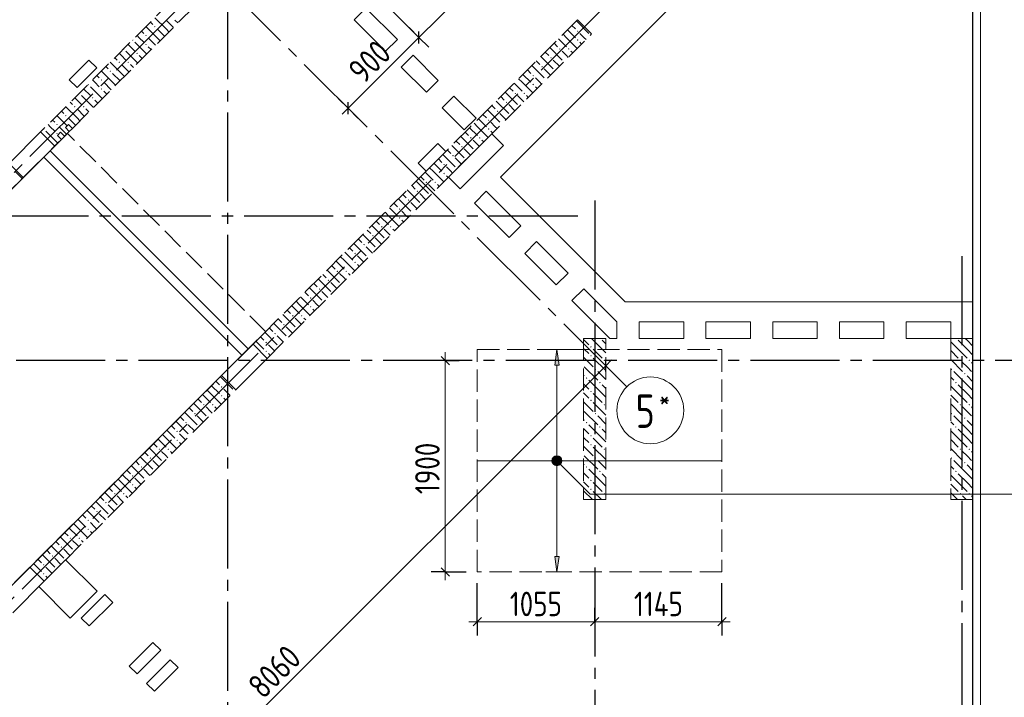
# Model space of a CAD drawing. Header units: millimetres. Extents: x 0 to 43617, y 0 to 59400.
# Tile 15 of 30: x 24506 to 33356, y 21502 to 27596. Entities that reach past the tile are written whole.
import ezdxf

# ---------------------------------------------------------------- set-up
doc = ezdxf.new("R2010")
doc.units = ezdxf.units.MM
doc.linetypes.add('______2', pattern=[270, 200, -70])
doc.linetypes.add('______5', pattern=[1100, 800, -100, 100, -100])
for name, color, linetype, lineweight in [('Standard', 7, 'Continuous', 25), ('ДОП Верх по Х', 7, 'Continuous', 25), ('ЖБ Балка Вышележаща', 7, 'Continuous', 25), ('ЖБ Пилон', 180, 'Continuous', 25), ('Макрос окна_ макрос двери', 7, 'Continuous', 18), ('Оси', 40, '______5', 18), ('Позиционная метка номер позиции', 7, 'Continuous', 13), ('Примечания', 7, 'Continuous', 25)]:
    doc.layers.add(name, color=color, linetype=linetype, lineweight=lineweight)
for name, color, linetype, lineweight, true_color in [('ЖБ Балка Нижележащая', 7, '______2', 25, 0x8c8cff), ('ЖБ Перекрытие верхний уровень', 7, 'Continuous', 25, 0xe0e0ff), ('ЖБ Стена верхний уровень', 7, 'Continuous', 25, 0x006e00)]:
    doc.layers.add(name, color=color, linetype=linetype, lineweight=lineweight, true_color=true_color)
doc.styles.add('GOST 2.304-81', font='txt')
doc.styles.add('ISOCPEUR', font='txt')

msp = doc.modelspace()

# ---------------------------------------------------------------- hatches: boundary and pattern name
at = {"layer": 'ДОП Верх по Х', "linetype": 'Continuous', "lineweight": 13, "transparency": 33554687}
for points in [[(29354.6, 24490), (29334.6, 24630), (29314.6, 24490)], [(29297.1, 23630), (29372.1, 23630), (29366.8, 23648.8)], [(29297.1, 23630), (29366.8, 23648.8), (29302.3, 23648.8)], [(29302.3, 23648.8), (29366.8, 23648.8), (29353.3, 23662.3)], [(29302.3, 23648.8), (29353.3, 23662.3), (29315.8, 23662.3)], [(29315.8, 23662.3), (29353.3, 23662.3), (29334.6, 23667.5)], [(29302.3, 23611.3), (29372.1, 23630), (29297.1, 23630)], [(29302.3, 23611.3), (29366.8, 23611.3), (29372.1, 23630)], [(29315.8, 23597.8), (29366.8, 23611.3), (29302.3, 23611.3)], [(29315.8, 23597.8), (29353.3, 23597.8), (29366.8, 23611.3)], [(29353.3, 23597.8), (29315.8, 23597.8), (29334.6, 23592.5)]]:
    msp.add_hatch(color=7, dxfattribs=at).paths.add_polyline_path(points)
msp.add_hatch(color=7, dxfattribs=at).paths.add_polyline_path([(29354.6, 22770), (29334.6, 22630), (29314.6, 22770)], flags=16)
at = {"layer": 'ЖБ Пилон', "linetype": 'Continuous', "lineweight": 18, "transparency": 33554687}
for points in [[(29724.3, 24730), (29721, 24726.6), (29717.6, 24730)], [(32924.3, 24730), (32921, 24726.6), (32917.6, 24730)], [(29634.5, 24653.1), (29640.9, 24659.6), (29647.4, 24653.1), (29640.9, 24646.6)], [(29634.5, 24573.1), (29640.9, 24579.6), (29647.4, 24573.1), (29640.9, 24566.6)], [(29754.4, 24533.1), (29760.9, 24539.6), (29767.4, 24533.1), (29760.9, 24526.6)], [(32954.4, 24533.1), (32960.9, 24539.6), (32967.4, 24533.1), (32960.9, 24526.6)], [(33034.4, 24533.1), (33040.9, 24539.6), (33047.4, 24533.1), (33040.9, 24526.6)], [(29674.5, 24453.1), (29681, 24459.6), (29687.5, 24453.1), (29681, 24446.6)], [(32874.5, 24453.1), (32881, 24459.6), (32887.5, 24453.1), (32881, 24446.6)], [(29594.5, 24373.1), (29601, 24379.6), (29607.5, 24373.1), (29601, 24366.6)], [(29714.5, 24333.1), (29721, 24339.6), (29727.4, 24333.1), (29721, 24326.6)], [(32914.5, 24333.1), (32921, 24339.6), (32927.4, 24333.1), (32921, 24326.6)], [(32994.5, 24413.1), (33001, 24419.6), (33007.5, 24413.1), (33001, 24406.6)], [(29634.5, 24253.1), (29640.9, 24259.6), (29647.4, 24253.1), (29640.9, 24246.6)], [(29634.5, 24173.1), (29640.9, 24179.6), (29647.4, 24173.1), (29640.9, 24166.6)], [(29754.4, 24133.1), (29760.9, 24139.6), (29767.4, 24133.1), (29760.9, 24126.6)], [(32954.4, 24133.1), (32960.9, 24139.6), (32967.4, 24133.1), (32960.9, 24126.6)], [(33034.4, 24133.1), (33040.9, 24139.6), (33047.4, 24133.1), (33040.9, 24126.6)], [(29674.5, 24053.1), (29681, 24059.6), (29687.5, 24053.1), (29681, 24046.6)], [(32874.5, 24053.1), (32881, 24059.6), (32887.5, 24053.1), (32881, 24046.6)], [(32994.5, 24013.1), (33001, 24019.6), (33007.5, 24013.1), (33001, 24006.6)], [(29594.5, 23973.1), (29601, 23979.6), (29607.5, 23973.1), (29601, 23966.6)], [(29714.5, 23933.1), (29721, 23939.6), (29727.4, 23933.1), (29721, 23926.6)], [(32914.5, 23933.1), (32921, 23939.6), (32927.4, 23933.1), (32921, 23926.6)], [(29634.5, 23853.1), (29640.9, 23859.6), (29647.4, 23853.1), (29640.9, 23846.6)], [(29634.5, 23773.1), (29640.9, 23779.6), (29647.4, 23773.1), (29640.9, 23766.6)], [(29754.4, 23733.1), (29760.9, 23739.6), (29767.4, 23733.1), (29760.9, 23726.6)], [(32954.4, 23733.1), (32960.9, 23739.6), (32967.4, 23733.1), (32960.9, 23726.6)], [(33034.4, 23733.1), (33040.9, 23739.6), (33047.4, 23733.1), (33040.9, 23726.6)], [(29674.5, 23653.1), (29681, 23659.6), (29687.5, 23653.1), (29681, 23646.6)], [(32874.5, 23653.1), (32881, 23659.6), (32887.5, 23653.1), (32881, 23646.6)], [(29594.5, 23573.1), (29601, 23579.6), (29607.5, 23573.1), (29601, 23566.6)], [(32994.5, 23613.1), (33001, 23619.6), (33007.5, 23613.1), (33001, 23606.6)], [(29634.5, 23453.1), (29640.9, 23459.6), (29647.4, 23453.1), (29640.9, 23446.6)], [(29714.5, 23533.1), (29721, 23539.6), (29727.4, 23533.1), (29721, 23526.6)], [(32914.5, 23533.1), (32921, 23539.6), (32927.4, 23533.1), (32921, 23526.6)], [(29634.5, 23373.1), (29640.9, 23379.6), (29647.4, 23373.1), (29640.9, 23366.6)], [(29754.4, 23333.1), (29760.9, 23339.6), (29767.4, 23333.1), (29760.9, 23326.6)], [(32954.4, 23333.1), (32960.9, 23339.6), (32967.4, 23333.1), (32960.9, 23326.6)], [(33034.4, 23333.1), (33040.9, 23339.6), (33047.4, 23333.1), (33040.9, 23326.6)]]:
    msp.add_hatch(color=7, dxfattribs=at).paths.add_polyline_path(points, flags=16)
at = {"layer": 'ЖБ Стена верхний уровень', "linetype": 'Continuous', "lineweight": 18, "transparency": 33554687}
for points in [[(25714.5, 27533.1), (25721, 27539.6), (25727.4, 27533.1), (25721, 27526.6)], [(25634.5, 27453.1), (25640.9, 27459.6), (25647.4, 27453.1), (25640.9, 27446.6)], [(29514.5, 27493.1), (29521, 27499.6), (29527.4, 27493.1), (29521, 27486.6)], [(25523.7, 27416.9), (25527.4, 27413.1), (25521, 27406.6), (25517.2, 27410.4)], [(25634.5, 27373.1), (25640.9, 27379.6), (25647.4, 27373.1), (25640.9, 27366.6)], [(29514.5, 27413.1), (29521, 27419.6), (29527.4, 27413.1), (29521, 27406.6)], [(25443.7, 27336.9), (25447.4, 27333.1), (25440.9, 27326.6), (25437.2, 27330.4)], [(25554.4, 27293.1), (25560.9, 27299.6), (25567.4, 27293.1), (25560.9, 27286.6)], [(29274.5, 27253.1), (29281, 27259.6), (29287.5, 27253.1), (29281, 27246.6)], [(29354.4, 27333.1), (29360.9, 27339.6), (29367.4, 27333.1), (29360.9, 27326.6)], [(29434.5, 27333.1), (29440.9, 27339.6), (29447.4, 27333.1), (29440.9, 27326.6)], [(25394.5, 27213.1), (25401, 27219.6), (25407.5, 27213.1), (25401, 27206.6)], [(25474.5, 27213.1), (25481, 27219.6), (25487.5, 27213.1), (25481, 27206.6)], [(29194.5, 27173.1), (29201, 27179.6), (29207.5, 27173.1), (29201, 27166.6)], [(25314.5, 27133.1), (25321, 27139.6), (25327.4, 27133.1), (25321, 27126.6)], [(29114.5, 27093.1), (29121, 27099.6), (29127.4, 27093.1), (29121, 27086.6)], [(25123.7, 27016.9), (25127.4, 27013.1), (25121, 27006.6), (25117.2, 27010.4)], [(25234.5, 27053.1), (25240.9, 27059.6), (25247.4, 27053.1), (25240.9, 27046.6)], [(29114.5, 27013.1), (29121, 27019.6), (29127.4, 27013.1), (29121, 27006.6)], [(25043.7, 26936.9), (25047.4, 26933.1), (25040.9, 26926.6), (25037.2, 26930.4)], [(25234.5, 26973.1), (25240.9, 26979.6), (25247.4, 26973.1), (25240.9, 26966.6)], [(28954.4, 26933.1), (28960.9, 26939.6), (28967.4, 26933.1), (28960.9, 26926.6)], [(29034.5, 26933.1), (29040.9, 26939.6), (29047.4, 26933.1), (29040.9, 26926.6)], [(24994.5, 26813.1), (25001, 26819.6), (25007.5, 26813.1), (25001, 26806.6)], [(25074.5, 26813.1), (25081, 26819.6), (25087.5, 26813.1), (25081, 26806.6)], [(25154.4, 26893.1), (25160.9, 26899.6), (25167.4, 26893.1), (25160.9, 26886.6)], [(28874.5, 26853.1), (28881, 26859.6), (28887.5, 26853.1), (28881, 26846.6)], [(24914.5, 26733.1), (24921, 26739.6), (24927.4, 26733.1), (24921, 26726.6)], [(28794.5, 26773.1), (28801, 26779.6), (28807.5, 26773.1), (28801, 26766.6)], [(24834.5, 26653.1), (24840.9, 26659.6), (24847.4, 26653.1), (24840.9, 26646.6)], [(28714.5, 26693.1), (28721, 26699.6), (28727.4, 26693.1), (28721, 26686.6)], [(24723.7, 26616.9), (24727.4, 26613.1), (24721, 26606.6), (24717.2, 26610.4)], [(24834.5, 26573.1), (24840.9, 26579.6), (24847.4, 26573.1), (24840.9, 26566.6)], [(28714.5, 26613.1), (28721, 26619.6), (28727.4, 26613.1), (28721, 26606.6)], [(28554.4, 26533.1), (28560.9, 26539.6), (28567.4, 26533.1), (28560.9, 26526.6)], [(28634.5, 26533.1), (28639, 26537.7), (28645.5, 26531.2), (28640.9, 26526.6)], [(28639, 26537.7), (28640.9, 26539.6), (28647.4, 26533.1), (28645.5, 26531.2)], [(28394.5, 26373.1), (28401, 26379.6), (28407.5, 26373.1), (28401, 26366.6)], [(28474.5, 26453.1), (28481, 26459.6), (28487.5, 26453.1), (28481, 26446.6)], [(28314.5, 26293.1), (28321, 26299.6), (28327.4, 26293.1), (28321, 26286.6)], [(28314.5, 26213.1), (28321, 26219.6), (28327.4, 26213.1), (28321, 26206.6)], [(28154.4, 26133.1), (28160.9, 26139.6), (28167.4, 26133.1), (28160.9, 26126.6)], [(28234.5, 26133.1), (28240.9, 26139.6), (28247.4, 26133.1), (28240.9, 26126.6)], [(28074.5, 26053.1), (28081, 26059.6), (28087.5, 26053.1), (28081, 26046.6)], [(27994.5, 25973.1), (28001, 25979.6), (28007.5, 25973.1), (28001, 25966.6)], [(27914.5, 25893.1), (27921, 25899.6), (27927.4, 25893.1), (27921, 25886.6)], [(27914.5, 25813.1), (27921, 25819.6), (27927.4, 25813.1), (27921, 25806.6)], [(27754.4, 25733.1), (27760.9, 25739.6), (27767.4, 25733.1), (27760.9, 25726.6)], [(27834.5, 25733.1), (27840.9, 25739.6), (27847.4, 25733.1), (27840.9, 25726.6)], [(27594.5, 25573.1), (27601, 25579.6), (27607.5, 25573.1), (27601, 25566.6)], [(27674.5, 25653.1), (27681, 25659.6), (27687.5, 25653.1), (27681, 25646.6)], [(27514.5, 25493.1), (27521, 25499.6), (27527.4, 25493.1), (27521, 25486.6)], [(27514.5, 25413.1), (27521, 25419.6), (27527.4, 25413.1), (27521, 25406.6)], [(27354.4, 25333.1), (27360.9, 25339.6), (27367.4, 25333.1), (27360.9, 25326.6)], [(27434.5, 25333.1), (27440.9, 25339.6), (27447.4, 25333.1), (27440.9, 25326.6)], [(27274.5, 25253.1), (27281, 25259.6), (27287.5, 25253.1), (27281, 25246.6)], [(27194.5, 25173.1), (27201, 25179.6), (27207.5, 25173.1), (27201, 25166.6)], [(27114.5, 25093.1), (27121, 25099.6), (27127.4, 25093.1), (27121, 25086.6)], [(27114.5, 25013.1), (27121, 25019.6), (27127.4, 25013.1), (27121, 25006.6)], [(26954.4, 24933.1), (26960.9, 24939.6), (26967.4, 24933.1), (26960.9, 24926.6)], [(27034.5, 24933.1), (27040.9, 24939.6), (27047.4, 24933.1), (27040.9, 24926.6)], [(26874.5, 24853.1), (26881, 24859.6), (26887.5, 24853.1), (26881, 24846.6)], [(26714.5, 24693.1), (26721, 24699.6), (26727.4, 24693.1), (26721, 24686.6)], [(26794.5, 24773.1), (26801, 24779.6), (26807.5, 24773.1), (26801, 24766.6)], [(26714.5, 24613.1), (26721, 24619.6), (26727.4, 24613.1), (26721, 24606.6)], [(26314.5, 24293.1), (26321, 24299.6), (26327.4, 24293.1), (26321, 24286.6)], [(26314.5, 24213.1), (26321, 24219.6), (26327.4, 24213.1), (26321, 24206.6)], [(26154.4, 24133.1), (26160.9, 24139.6), (26167.4, 24133.1), (26160.9, 24126.6)], [(26234.5, 24133.1), (26240.9, 24139.6), (26247.4, 24133.1), (26240.9, 24126.6)], [(26074.5, 24053.1), (26081, 24059.6), (26087.5, 24053.1), (26081, 24046.6)], [(25914.5, 23893.1), (25921, 23899.6), (25927.4, 23893.1), (25921, 23886.6)], [(25994.5, 23973.1), (26001, 23979.6), (26007.5, 23973.1), (26001, 23966.6)], [(25914.5, 23813.1), (25921, 23819.6), (25927.4, 23813.1), (25921, 23806.6)], [(25754.4, 23733.1), (25760.9, 23739.6), (25767.4, 23733.1), (25760.9, 23726.6)], [(25834.5, 23733.1), (25840.9, 23739.6), (25847.4, 23733.1), (25840.9, 23726.6)], [(25674.5, 23653.1), (25681, 23659.6), (25687.5, 23653.1), (25681, 23646.6)], [(25594.5, 23573.1), (25601, 23579.6), (25607.5, 23573.1), (25601, 23566.6)], [(25514.5, 23493.1), (25521, 23499.6), (25527.4, 23493.1), (25521, 23486.6)], [(25514.5, 23413.1), (25521, 23419.6), (25527.4, 23413.1), (25521, 23406.6)], [(25354.4, 23333.1), (25360.9, 23339.6), (25367.4, 23333.1), (25360.9, 23326.6)], [(25434.5, 23333.1), (25440.9, 23339.6), (25447.4, 23333.1), (25440.9, 23326.6)], [(25274.5, 23253.1), (25281, 23259.6), (25287.5, 23253.1), (25281, 23246.6)], [(25114.5, 23093.1), (25121, 23099.6), (25127.4, 23093.1), (25121, 23086.6)], [(25194.5, 23173.1), (25201, 23179.6), (25207.5, 23173.1), (25201, 23166.6)], [(25114.5, 23013.1), (25121, 23019.6), (25127.4, 23013.1), (25121, 23006.6)], [(24954.4, 22933.1), (24960.9, 22939.6), (24967.4, 22933.1), (24960.9, 22926.6)], [(25034.5, 22933.1), (25040.9, 22939.6), (25047.4, 22933.1), (25040.9, 22926.6)], [(24874.5, 22853.1), (24881, 22859.6), (24887.5, 22853.1), (24881, 22846.6)], [(24794.5, 22773.1), (24801, 22779.6), (24807.5, 22773.1), (24801, 22766.6)], [(24714.5, 22693.1), (24721, 22699.6), (24727.4, 22693.1), (24721, 22686.6)], [(24714.5, 22613.1), (24721, 22619.6), (24727.4, 22613.1), (24721, 22606.6)]]:
    msp.add_hatch(color=7, dxfattribs=at).paths.add_polyline_path(points, flags=16)
at = {"layer": 'Позиционная метка номер позиции', "linetype": 'Continuous', "lineweight": 13, "transparency": 33554687}
for points in [[(29291.3, 23641.5), (29323.1, 23673.3), (29302.8, 23661.8)], [(29323.1, 23673.3), (29291.3, 23641.5), (29291.3, 23618.6)], [(29323.1, 23673.3), (29291.3, 23618.6), (29346, 23673.3)], [(29346, 23673.3), (29291.3, 23618.6), (29302.8, 23598.2)], [(29346, 23673.3), (29302.8, 23598.2), (29366.4, 23661.8)], [(29366.4, 23661.8), (29302.8, 23598.2), (29323.1, 23586.7)], [(29366.4, 23661.8), (29323.1, 23586.7), (29377.9, 23641.5)], [(29377.9, 23641.5), (29323.1, 23586.7), (29346, 23586.7)], [(29377.9, 23641.5), (29346, 23586.7), (29377.9, 23618.6)], [(29377.9, 23618.6), (29346, 23586.7), (29366.4, 23598.2)]]:
    msp.add_hatch(color=7, dxfattribs=at).paths.add_polyline_path(points)

# ---------------------------------------------------------------- linework, layer by layer
at = {"layer": 'Standard', "color": 7, "linetype": 'Continuous', "lineweight": 13, "transparency": 33554687}
for p, q in [((28094.1, 27436.2), (29084.1, 28426.2)), ((27457.7, 26799.8), (28094.1, 27436.2)), ((27457.7, 26799.8), (27404.7, 26746.8)), ((28330.3, 24530), (28330.3, 24605)), ((29773.2, 24484.4), (29826.2, 24537.4)), ((24073.9, 18785.1), (29773.2, 24484.4)), ((28330.3, 22630), (28330.3, 22555)), ((28618.1, 22181.8), (28543.1, 22181.8)), ((28618.1, 22181.8), (29674, 22181.8)), ((29674, 22181.8), (30818.1, 22181.8)), ((30818.1, 22181.8), (30893.1, 22181.8))]:
    msp.add_line(p, q, dxfattribs=at)
at = {"layer": 'Standard', "color": 251, "linetype": 'Continuous', "lineweight": -3, "true_color": 0x656565, "transparency": 33554687}
for p, q in [((28094.1, 27436.2), (28005.7, 27524.6)), ((28094.1, 27436.2), (28182.5, 27347.8)), ((27457.7, 26799.8), (27369.3, 26888.2)), ((27457.7, 26799.8), (27546.1, 26711.4)), ((27457.7, 26799.8), (27457.7, 26799.8)), ((28330.3, 24530), (28205.3, 24530)), ((28330.3, 24530), (28455.3, 24530)), ((28330.3, 24530), (28330.3, 24530)), ((29773.2, 24484.4), (29684.8, 24572.8)), ((29773.2, 24484.4), (29861.6, 24396)), ((29773.2, 24484.4), (29891.7, 24365.8)), ((28330.3, 22630), (28205.3, 22630)), ((28330.3, 22630), (28455.3, 22630)), ((28330.3, 22630), (28518.1, 22630)), ((28618.1, 22181.8), (28618.1, 22530)), ((30818.1, 22181.8), (30818.1, 22530)), ((28618.1, 22181.8), (28618.1, 22306.8)), ((29674, 22181.8), (29674, 22306.8)), ((30818.1, 22181.8), (30818.1, 22306.8)), ((28618.1, 22181.8), (28618.1, 22056.8)), ((29674, 22181.8), (29674, 22056.8)), ((29674, 22181.8), (29674, 22181.8)), ((30818.1, 22181.8), (30818.1, 22056.8))]:
    msp.add_line(p, q, dxfattribs=at)
at = {"layer": 'Standard', "color": 7, "linetype": 'Continuous', "lineweight": 25, "transparency": 33554687}
for p, q in [((28094.1, 27383.2), (28094.1, 27489.2)), ((27457.7, 26746.8), (27457.7, 26852.9)), ((28292.8, 24567.5), (28367.8, 24492.5)), ((29773.2, 24431.3), (29773.2, 24537.4)), ((28292.8, 22667.5), (28367.8, 22592.5)), ((28580.6, 22144.3), (28655.6, 22219.3)), ((29636.5, 22144.3), (29711.5, 22219.3)), ((30780.6, 22144.3), (30855.6, 22219.3))]:
    msp.add_line(p, q, dxfattribs=at)
at = {"layer": 'Standard', "color": 254, "linetype": 'Continuous', "lineweight": 13, "true_color": 0xc4c4ff, "transparency": 33554687}
msp.add_lwpolyline([(8224, 10930), (33143, 10930), (33143, 57289), (8224, 57289), (8224, 10930)], dxfattribs=at)
at = {"layer": 'Standard', "color": 7, "linetype": 'Continuous', "lineweight": 25, "transparency": 33554687}
msp.add_lwpolyline([(7394, 10100), (33074, 10100), (33074, 57220), (7394, 57220), (7394, 10100)], dxfattribs=at)
at = {"layer": 'Standard', "color": 7, "linetype": 'Continuous', "lineweight": 13, "transparency": 33554687}
for points in [[(7674, 10380), (33074, 10380), (33074, 57220), (7674, 57220), (7674, 10380)], [(28330.3, 24530), (28330.3, 23322.7), (28330.3, 23322.7), (28330.3, 22630)]]:
    msp.add_lwpolyline(points, dxfattribs=at)
at = {"layer": 'Standard', "color": 251, "linetype": 'Continuous', "lineweight": -3, "true_color": 0x656565, "transparency": 33554687}
msp.add_lwpolyline([(28094.1, 27436.2), (28082.1, 27448.2), (28082.1, 27448.2), (27895.2, 27635.1), (27895.2, 27635.1), (27801.4, 27728.9)], dxfattribs=at)
at = {"layer": 'ДОП Верх по Х', "color": 251, "linetype": 'Continuous', "lineweight": 13, "true_color": 0x494949, "transparency": 33554687}
for p, q in [((29334.6, 24630), (29234.6, 24630)), ((29334.6, 24630), (29314.6, 24490)), ((29354.6, 24490), (29334.6, 24630)), ((29334.6, 24630), (29434.6, 24630)), ((29334.6, 24630), (29334.6, 24630)), ((29314.6, 24490), (29354.6, 24490)), ((29334.6, 23660), (29334.6, 24490)), ((29297.1, 23630), (29297.1, 23630)), ((29334.6, 22770), (29334.6, 23600)), ((29372.1, 23630), (29372.1, 23630)), ((29334.6, 22630), (29314.6, 22770)), ((29314.6, 22770), (29354.6, 22770)), ((29354.6, 22770), (29334.6, 22630)), ((29334.6, 22630), (29234.6, 22630)), ((29334.6, 22630), (29434.6, 22630)), ((29334.6, 22630), (29334.6, 22630))]:
    msp.add_line(p, q, dxfattribs=at)
at = {"layer": 'ДОП Верх по Х', "color": 7, "linetype": 'Continuous', "lineweight": 18, "transparency": 33554687}
msp.add_line((28624.1, 23630), (30812.1, 23630), dxfattribs=at)
at = {"layer": 'ДОП Верх по Х', "color": 251, "linetype": 'Continuous', "lineweight": 13, "true_color": 0x494949, "transparency": 33554687}
msp.add_circle((29334.6, 23630), 37.5, dxfattribs=at)
at = {"layer": 'ЖБ Балка Вышележаща', "color": 7, "linetype": 'Continuous', "lineweight": 18, "transparency": 33554687}
for p, q in [((24778.5, 26417.2), (24722, 26360.6)), ((24722, 26360.6), (26503.9, 24578.7)), ((26503.9, 24578.7), (26560.4, 24635.3))]:
    msp.add_line(p, q, dxfattribs=at)
at = {"layer": 'ЖБ Балка Нижележащая', "color": 251, "linetype": '______2', "lineweight": 18, "true_color": 0x656565, "transparency": 33554687}
for p, q in [((24934.1, 26572.8), (24778.5, 26417.2)), ((26716, 24790.9), (24934.1, 26572.8)), ((26560.4, 24635.3), (26716, 24790.9))]:
    msp.add_line(p, q, dxfattribs=at)
at = {"layer": 'ЖБ Перекрытие верхний уровень', "color": 7, "linetype": 'Continuous', "lineweight": 18, "transparency": 33554687}
for p, q in [((28826.7, 26180.3), (31636.6, 28990.2)), ((27511.5, 27594.5), (27617.6, 27700.6)), ((27617.6, 27700.6), (27900.4, 27417.8)), ((27794.3, 27311.7), (27511.5, 27594.5)), ((27900.4, 27417.8), (27794.3, 27311.7)), ((27935.8, 27170.3), (28041.8, 27276.3)), ((28041.8, 27276.3), (28268.1, 27050.1)), ((25127.6, 27232.3), (24950.8, 27055.5)), ((25198.3, 27161.6), (25127.6, 27232.3)), ((25021.5, 26984.8), (25198.3, 27161.6)), ((28162, 26944), (27935.8, 27170.3)), ((24950.8, 27055.5), (25021.5, 26984.8)), ((28268.1, 27050.1), (28162, 26944)), ((28303.5, 26802.6), (28409.5, 26908.6)), ((28409.5, 26908.6), (28607.5, 26710.7)), ((28501.5, 26604.6), (28303.5, 26802.6)), ((24944.7, 26654.1), (24916.4, 26625.8)), ((24980.1, 26618.7), (24944.7, 26654.1)), ((28607.5, 26710.7), (28501.5, 26604.6)), ((24916.4, 26625.8), (24951.8, 26590.5)), ((24951.8, 26590.5), (24980.1, 26618.7)), ((28360, 26180.3), (28748.9, 26569.2)), ((28748.9, 26569.2), (28855, 26463.2)), ((28264.9, 26481.2), (28088.2, 26304.4)), ((28335.7, 26410.5), (28264.9, 26481.2)), ((28855, 26463.2), (28466.1, 26074.3)), ((24778.5, 26417.2), (23820.4, 25459.1)), ((26560.4, 24635.3), (24778.5, 26417.2)), ((28158.9, 26233.7), (28335.7, 26410.5)), ((28088.2, 26304.4), (28158.9, 26233.7)), ((28466.1, 26074.3), (28360, 26180.3)), ((29947.1, 25060), (28826.7, 26180.3)), ((28593.4, 25947), (28699.4, 26053.1)), ((28699.4, 26053.1), (29010.6, 25741.9)), ((28904.5, 25635.9), (28593.4, 25947)), ((29010.6, 25741.9), (28904.5, 25635.9)), ((29045.9, 25494.4), (29152, 25600.5)), ((29152, 25600.5), (29434.8, 25317.7)), ((29328.8, 25211.6), (29045.9, 25494.4)), ((29434.8, 25317.7), (29328.8, 25211.6)), ((29470.2, 25070.2), (29576.3, 25176.2)), ((29576.3, 25176.2), (29872.5, 24880)), ((29810.4, 24730), (29470.2, 25070.2)), ((33074, 25060), (29947.1, 25060)), ((33074, 10100), (33074, 25060)), ((29872.5, 24880), (29874, 24880)), ((29874, 24880), (29874, 24730)), ((30074, 24880), (30474, 24880)), ((30074, 24730), (30074, 24880)), ((30474, 24880), (30474, 24730)), ((30674, 24880), (31074, 24880)), ((30674, 24730), (30674, 24880)), ((31074, 24880), (31074, 24730)), ((31274, 24880), (31674, 24880)), ((31274, 24730), (31274, 24880)), ((31674, 24880), (31674, 24730)), ((31874, 24880), (32274, 24880)), ((31874, 24730), (31874, 24880)), ((32274, 24880), (32274, 24730)), ((32474, 24880), (32874, 24880)), ((32474, 24730), (32474, 24880)), ((32874, 24880), (32874, 24730)), ((29874, 24730), (29810.4, 24730)), ((30474, 24730), (30074, 24730)), ((31074, 24730), (30674, 24730)), ((31674, 24730), (31274, 24730)), ((32274, 24730), (31874, 24730)), ((32874, 24730), (32474, 24730)), ((23700.2, 21775.1), (26560.4, 24635.3)), ((24917.9, 22738.2), (24677.5, 22497.8)), ((25200.8, 22455.4), (24917.9, 22738.2)), ((24677.5, 22497.8), (24960.3, 22215)), ((24960.3, 22215), (25200.8, 22455.4)), ((25271.5, 22427), (25059.4, 22214.9)), ((25342.2, 22356.3), (25271.5, 22427)), ((25130.1, 22144.2), (25342.2, 22356.3)), ((25059.4, 22214.9), (25130.1, 22144.2)), ((25702.9, 21995.7), (25490.7, 21783.6)), ((25773.6, 21925), (25702.9, 21995.7)), ((25561.4, 21712.9), (25773.6, 21925)), ((25490.7, 21783.6), (25561.4, 21712.9)), ((25858.4, 21840.1), (25646.3, 21628)), ((25929.1, 21769.4), (25858.4, 21840.1)), ((25717, 21557.3), (25929.1, 21769.4)), ((25646.3, 21628), (25717, 21557.3))]:
    msp.add_line(p, q, dxfattribs=at)
at = {"layer": 'ЖБ Пилон', "color": 253, "linetype": '______2', "lineweight": 13, "true_color": 0xa0a0a0, "transparency": 33554687}
for p, q in [((29574, 24730), (29574, 23280)), ((29774, 24730), (29574, 24730)), ((29774, 23280), (29774, 24730)), ((32874, 24730), (32874, 23280)), ((33074, 24730), (32874, 24730)), ((33074, 23280), (33074, 24730)), ((29574, 23280), (29774, 23280)), ((32874, 23280), (33074, 23280))]:
    msp.add_line(p, q, dxfattribs=at)
at = {"layer": 'ЖБ Пилон', "color": 9, "linetype": 'Continuous', "lineweight": 18, "true_color": 0xc7c7c7, "transparency": 33554687}
for p, q in [((29574, 24720.1), (29621, 24673.1)), ((29740.9, 24633.1), (29644.1, 24730)), ((29740.9, 24713.1), (29774, 24680.1)), ((32940.9, 24633.1), (32874, 24700.1)), ((32940.9, 24713.1), (33021, 24633.1)), ((33021, 24713.1), (33004.1, 24730)), ((33021, 24713.1), (33074, 24660.1)), ((29581, 24633.1), (29574, 24640.1)), ((29621, 24593.1), (29581, 24633.1)), ((29660.9, 24633.1), (29740.9, 24553.1)), ((29740.9, 24633.1), (29774, 24600.1)), ((32874, 24620.1), (32940.9, 24553.1)), ((32940.9, 24633.1), (33021, 24553.1)), ((33021, 24633.1), (33074, 24580.1)), ((29574, 24560.1), (29660.9, 24473.1)), ((29660.9, 24553.1), (29774, 24440.1)), ((32874, 24540.1), (32981, 24433.1)), ((29581, 24473.1), (29701, 24353.1)), ((29774, 24360.1), (29701, 24433.1)), ((33021, 24313.1), (32901, 24433.1)), ((33021, 24473.1), (32981, 24513.1)), ((33060.9, 24433.1), (33021, 24473.1)), ((33060.9, 24513.1), (33074, 24500.1)), ((29574, 24400.1), (29581, 24393.1)), ((29740.9, 24233.1), (29621, 24353.1)), ((32874, 24380.1), (32901, 24353.1)), ((33021, 24393.1), (33074, 24340.1)), ((29574, 24320.1), (29621, 24273.1)), ((29740.9, 24313.1), (29774, 24280.1)), ((32940.9, 24233.1), (32874, 24300.1)), ((32940.9, 24313.1), (33021, 24233.1)), ((33021, 24313.1), (33074, 24260.1)), ((29581, 24233.1), (29574, 24240.1)), ((29621, 24193.1), (29581, 24233.1)), ((29660.9, 24233.1), (29740.9, 24153.1)), ((29740.9, 24233.1), (29774, 24200.1)), ((32874, 24220.1), (32940.9, 24153.1)), ((32940.9, 24233.1), (33021, 24153.1)), ((33021, 24233.1), (33074, 24180.1)), ((29574, 24160.1), (29660.9, 24073.1)), ((29581, 24073.1), (29701, 23953.1)), ((29660.9, 24153.1), (29774, 24040.1)), ((32874, 24140.1), (32981, 24033.1)), ((33021, 24073.1), (32981, 24113.1)), ((33060.9, 24033.1), (33021, 24073.1)), ((33060.9, 24113.1), (33074, 24100.1)), ((29574, 24000.1), (29581, 23993.1)), ((29774, 23960.1), (29701, 24033.1)), ((33021, 23913.1), (32901, 24033.1)), ((33021, 23993.1), (33074, 23940.1)), ((29574, 23920.1), (29621, 23873.1)), ((29740.9, 23833.1), (29621, 23953.1)), ((29740.9, 23913.1), (29774, 23880.1)), ((32874, 23980.1), (32901, 23953.1)), ((32940.9, 23833.1), (32874, 23900.1)), ((32940.9, 23913.1), (33021, 23833.1)), ((33021, 23913.1), (33074, 23860.1)), ((29581, 23833.1), (29574, 23840.1)), ((29621, 23793.1), (29581, 23833.1)), ((29660.9, 23833.1), (29740.9, 23753.1)), ((29740.9, 23833.1), (29774, 23800.1)), ((32874, 23820.1), (32940.9, 23753.1)), ((32940.9, 23833.1), (33021, 23753.1)), ((33021, 23833.1), (33074, 23780.1)), ((29574, 23760.1), (29660.9, 23673.1)), ((29660.9, 23753.1), (29774, 23640.1)), ((32874, 23740.1), (32981, 23633.1)), ((29581, 23673.1), (29701, 23553.1)), ((29774, 23560.1), (29701, 23633.1)), ((33021, 23513.1), (32901, 23633.1)), ((33021, 23673.1), (32981, 23713.1)), ((33060.9, 23633.1), (33021, 23673.1)), ((33060.9, 23713.1), (33074, 23700.1)), ((29574, 23600.1), (29581, 23593.1)), ((29740.9, 23433.1), (29621, 23553.1)), ((32874, 23580.1), (32901, 23553.1)), ((33021, 23593.1), (33074, 23540.1)), ((29574, 23520.1), (29621, 23473.1)), ((29740.9, 23513.1), (29774, 23480.1)), ((32940.9, 23433.1), (32874, 23500.1)), ((32940.9, 23513.1), (33021, 23433.1)), ((33021, 23513.1), (33074, 23460.1)), ((29581, 23433.1), (29574, 23440.1)), ((29621, 23393.1), (29581, 23433.1)), ((29660.9, 23433.1), (29740.9, 23353.1)), ((29740.9, 23433.1), (29774, 23400.1)), ((32874, 23420.1), (32940.9, 23353.1)), ((32940.9, 23433.1), (33021, 23353.1)), ((33021, 23433.1), (33074, 23380.1)), ((29574, 23360.1), (29654.1, 23280)), ((29660.9, 23353.1), (29734.1, 23280)), ((32874, 23340.1), (32934.1, 23280)), ((33014.1, 23280), (32981, 23313.1)), ((33060.9, 23313.1), (33074, 23300.1))]:
    msp.add_line(p, q, dxfattribs=at)
at = {"layer": 'ЖБ Стена верхний уровень', "color": 251, "linetype": '______2', "lineweight": 13, "true_color": 0x656565, "transparency": 33554687}
for p, q in [((26641.8, 28535), (24693.7, 26586.9)), ((24980.1, 26618.7), (26295.3, 27934)), ((29519.7, 27594.5), (28550.9, 26625.8)), ((29647, 27467.3), (29519.7, 27594.5)), ((28678.2, 26498.5), (29647, 27467.3)), ((24944.7, 26654.1), (24916.4, 26625.8)), ((24980.1, 26618.7), (24944.7, 26654.1)), ((24821, 26459.6), (24693.7, 26586.9)), ((24874, 26583.4), (24845.7, 26555.1)), ((24845.7, 26555.1), (24881.1, 26519.7)), ((24909.3, 26548), (24874, 26583.4)), ((24909.3, 26548), (24951.8, 26590.5)), ((24916.4, 26625.8), (24951.8, 26590.5)), ((28550.9, 26625.8), (26602.9, 24677.7)), ((24821, 26459.6), (24881.1, 26519.7)), ((26730.1, 24550.5), (28678.2, 26498.5)), ((24410.8, 26304.1), (24538.1, 26176.8)), ((23947.7, 25586.4), (24538.1, 26176.8)), ((26730.1, 24550.5), (26602.9, 24677.7)), ((26320, 24394.9), (24598.2, 22673.1)), ((26320, 24394.9), (26447.3, 24267.6)), ((24725.5, 22545.8), (26447.3, 24267.6)), ((24725.5, 22545.8), (24598.2, 22673.1))]:
    msp.add_line(p, q, dxfattribs=at)
at = {"layer": 'ЖБ Стена верхний уровень', "color": 9, "linetype": 'Continuous', "lineweight": 18, "true_color": 0xc7c7c7, "transparency": 33554687}
for p, q in [((25821, 27513.1), (25720.4, 27613.7)), ((25740.9, 27433.1), (25640.4, 27533.7)), ((25680.4, 27573.7), (25701, 27553.1)), ((25821, 27593.1), (25887.7, 27526.4)), ((25901, 27593.1), (25927.7, 27566.4)), ((29469.6, 27544.5), (29501, 27513.1)), ((29509.6, 27584.5), (29621, 27473.1)), ((25581, 27433.1), (25560.4, 27453.7)), ((25600.4, 27493.7), (25621, 27473.1)), ((25740.9, 27513.1), (25807.7, 27446.4)), ((25821, 27513.1), (25847.7, 27486.4)), ((29389.6, 27464.5), (29421, 27433.1)), ((29429.6, 27504.5), (29501, 27433.1)), ((29581, 27433.1), (29540.9, 27473.1)), ((25480.4, 27373.7), (25540.9, 27313.1)), ((25540.9, 27393.1), (25647.7, 27286.4)), ((25621, 27393.1), (25581, 27433.1)), ((25660.9, 27433.1), (25727.7, 27366.4)), ((25660.9, 27353.1), (25687.7, 27326.4)), ((25740.9, 27433.1), (25767.7, 27406.4)), ((29309.6, 27384.5), (29340.9, 27353.1)), ((29349.6, 27424.5), (29421, 27353.1)), ((29421, 27433.1), (29516.9, 27337.2)), ((29540.9, 27393.1), (29556.9, 27377.2)), ((29596.9, 27417.2), (29581, 27433.1)), ((25421, 27273.1), (25400.4, 27293.7)), ((25460.9, 27233.1), (25421, 27273.1)), ((25460.9, 27313.1), (25567.7, 27206.4)), ((25581, 27273.1), (25607.7, 27246.4)), ((29189.6, 27264.5), (29301, 27153.1)), ((29229.6, 27304.5), (29260.9, 27273.1)), ((29269.6, 27344.5), (29381, 27233.1)), ((29421, 27273.1), (29381, 27313.1)), ((29436.9, 27257.2), (29421, 27273.1)), ((29460.9, 27313.1), (29476.9, 27297.2)), ((25280.4, 27173.7), (25301, 27153.1)), ((25421, 27113.1), (25320.4, 27213.7)), ((25360.4, 27253.7), (25381, 27233.1)), ((25421, 27193.1), (25487.7, 27126.4)), ((25501, 27193.1), (25527.7, 27166.4)), ((29109.6, 27184.5), (29221, 27073.1)), ((29149.6, 27224.5), (29181, 27193.1)), ((29356.9, 27177.2), (29301, 27233.1)), ((25200.4, 27093.7), (25221, 27073.1)), ((25340.9, 27033.1), (25240.4, 27133.7)), ((25340.9, 27113.1), (25407.7, 27046.4)), ((25421, 27113.1), (25447.7, 27086.4)), ((29029.6, 27104.5), (29101, 27033.1)), ((29069.6, 27144.5), (29101, 27113.1)), ((29276.9, 27097.2), (29221, 27153.1)), ((25181, 27033.1), (25160.4, 27053.7)), ((25221, 26993.1), (25181, 27033.1)), ((25260.9, 27033.1), (25327.7, 26966.4)), ((25340.9, 27033.1), (25367.7, 27006.4)), ((28949.6, 27024.5), (29021, 26953.1)), ((28989.6, 27064.5), (29021, 27033.1)), ((29021, 27033.1), (29116.9, 26937.2)), ((29181, 27033.1), (29140.9, 27073.1)), ((29196.9, 27017.2), (29181, 27033.1)), ((25060.9, 26913.1), (25167.7, 26806.4)), ((25080.4, 26973.7), (25140.9, 26913.1)), ((25140.9, 26993.1), (25247.7, 26886.4)), ((25260.9, 26953.1), (25287.7, 26926.4)), ((28869.6, 26944.5), (28981, 26833.1)), ((28909.6, 26984.5), (28940.9, 26953.1)), ((29021, 26873.1), (28981, 26913.1)), ((29060.9, 26913.1), (29076.9, 26897.2)), ((29140.9, 26993.1), (29156.9, 26977.2)), ((24960.4, 26853.7), (24981, 26833.1)), ((25021, 26873.1), (25000.4, 26893.7)), ((25060.9, 26833.1), (25021, 26873.1)), ((25181, 26873.1), (25207.7, 26846.4)), ((28749.6, 26824.5), (28781, 26793.1)), ((28789.6, 26864.5), (28901, 26753.1)), ((28829.6, 26904.5), (28860.9, 26873.1)), ((28956.9, 26777.2), (28901, 26833.1)), ((29036.9, 26857.2), (29021, 26873.1)), ((24932.4, 26641.7), (24840.4, 26733.7)), ((24880.4, 26773.7), (24901, 26753.1)), ((25021, 26713.1), (24920.4, 26813.7)), ((25021, 26793.1), (25087.7, 26726.4)), ((25101, 26793.1), (25127.7, 26766.4)), ((28669.6, 26744.5), (28701, 26713.1)), ((28709.6, 26784.5), (28821, 26673.1)), ((28876.9, 26697.2), (28821, 26753.1)), ((24781, 26633.1), (24760.4, 26653.7)), ((24800.4, 26693.7), (24821, 26673.1)), ((24940.9, 26713.1), (25007.7, 26646.4)), ((25021, 26713.1), (25047.7, 26686.4)), ((28589.6, 26664.5), (28621, 26633.1)), ((28629.6, 26704.5), (28701, 26633.1)), ((28781, 26633.1), (28740.9, 26673.1)), ((24740.9, 26593.1), (24847.7, 26486.4)), ((24821, 26593.1), (24781, 26633.1)), ((24860.9, 26633.1), (24927.7, 26566.4)), ((28621, 26633.1), (28716.9, 26537.2)), ((28740.9, 26593.1), (28756.9, 26577.2)), ((28796.9, 26617.2), (28781, 26633.1)), ((28621, 26473.1), (28581, 26513.1)), ((28636.9, 26457.2), (28621, 26473.1)), ((28660.9, 26513.1), (28676.9, 26497.2)), ((28556.9, 26377.2), (28501, 26433.1)), ((28476.9, 26297.2), (28421, 26353.1)), ((28221, 26233.1), (28316.9, 26137.2)), ((28381, 26233.1), (28340.9, 26273.1)), ((28396.9, 26217.2), (28381, 26233.1)), ((28221, 26073.1), (28181, 26113.1)), ((28260.9, 26113.1), (28276.9, 26097.2)), ((28340.9, 26193.1), (28356.9, 26177.2)), ((28156.9, 25977.2), (28101, 26033.1)), ((28236.9, 26057.2), (28221, 26073.1)), ((28076.9, 25897.2), (28021, 25953.1)), ((27981, 25833.1), (27940.9, 25873.1)), ((27821, 25833.1), (27916.9, 25737.2)), ((27940.9, 25793.1), (27956.9, 25777.2)), ((27996.9, 25817.2), (27981, 25833.1)), ((27821, 25673.1), (27781, 25713.1)), ((27836.9, 25657.2), (27821, 25673.1)), ((27860.9, 25713.1), (27876.9, 25697.2)), ((27756.9, 25577.2), (27701, 25633.1)), ((27676.9, 25497.2), (27621, 25553.1)), ((27421, 25433.1), (27516.9, 25337.2)), ((27581, 25433.1), (27540.9, 25473.1)), ((27596.9, 25417.2), (27581, 25433.1)), ((27421, 25273.1), (27381, 25313.1)), ((27460.9, 25313.1), (27476.9, 25297.2)), ((27540.9, 25393.1), (27556.9, 25377.2)), ((27356.9, 25177.2), (27301, 25233.1)), ((27436.9, 25257.2), (27421, 25273.1)), ((27276.9, 25097.2), (27221, 25153.1)), ((27181, 25033.1), (27140.9, 25073.1)), ((27021, 25033.1), (27116.9, 24937.2)), ((27140.9, 24993.1), (27156.9, 24977.2)), ((27196.9, 25017.2), (27181, 25033.1)), ((27021, 24873.1), (26981, 24913.1)), ((27036.9, 24857.2), (27021, 24873.1)), ((27060.9, 24913.1), (27076.9, 24897.2)), ((26956.9, 24777.2), (26901, 24833.1)), ((26876.9, 24697.2), (26821, 24753.1)), ((26781, 24633.1), (26740.9, 24673.1)), ((26796.9, 24617.2), (26781, 24633.1)), ((26740.9, 24593.1), (26756.9, 24577.2)), ((26381, 24233.1), (26340.9, 24273.1)), ((26221, 24233.1), (26316.9, 24137.2)), ((26340.9, 24193.1), (26356.9, 24177.2)), ((26396.9, 24217.2), (26381, 24233.1)), ((26221, 24073.1), (26181, 24113.1)), ((26236.9, 24057.2), (26221, 24073.1)), ((26260.9, 24113.1), (26276.9, 24097.2)), ((26156.9, 23977.2), (26101, 24033.1)), ((26076.9, 23897.2), (26021, 23953.1)), ((25821, 23833.1), (25916.9, 23737.2)), ((25981, 23833.1), (25940.9, 23873.1)), ((25996.9, 23817.2), (25981, 23833.1)), ((25940.9, 23793.1), (25956.9, 23777.2)), ((25756.9, 23577.2), (25701, 23633.1)), ((25821, 23673.1), (25781, 23713.1)), ((25836.9, 23657.2), (25821, 23673.1)), ((25860.9, 23713.1), (25876.9, 23697.2)), ((25676.9, 23497.2), (25621, 23553.1)), ((25581, 23433.1), (25540.9, 23473.1)), ((25421, 23433.1), (25516.9, 23337.2)), ((25540.9, 23393.1), (25556.9, 23377.2)), ((25596.9, 23417.2), (25581, 23433.1)), ((25421, 23273.1), (25381, 23313.1)), ((25460.9, 23313.1), (25476.9, 23297.2)), ((25356.9, 23177.2), (25301, 23233.1)), ((25436.9, 23257.2), (25421, 23273.1)), ((25276.9, 23097.2), (25221, 23153.1)), ((25021, 23033.1), (25116.9, 22937.2)), ((25181, 23033.1), (25140.9, 23073.1)), ((25196.9, 23017.2), (25181, 23033.1)), ((25140.9, 22993.1), (25156.9, 22977.2)), ((25021, 22873.1), (24981, 22913.1)), ((25036.9, 22857.2), (25021, 22873.1)), ((25060.9, 22913.1), (25076.9, 22897.2)), ((24876.9, 22697.2), (24821, 22753.1)), ((24956.9, 22777.2), (24901, 22833.1)), ((24781, 22633.1), (24740.9, 22673.1)), ((24740.9, 22593.1), (24756.9, 22577.2)), ((24796.9, 22617.2), (24781, 22633.1))]:
    msp.add_line(p, q, dxfattribs=at)
for points in [[(28509.6, 26584.5), (28509.6, 26584.5), (28540.9, 26553.1)], [(28549.6, 26624.5), (28549.6, 26624.5), (28621, 26553.1)], [(28389.6, 26464.5), (28389.6, 26464.5), (28501, 26353.1)], [(28429.6, 26504.5), (28429.6, 26504.5), (28460.9, 26473.1)], [(28469.6, 26544.5), (28469.6, 26544.5), (28581, 26433.1)], [(28309.6, 26384.5), (28309.6, 26384.5), (28421, 26273.1)], [(28349.6, 26424.5), (28349.6, 26424.5), (28381, 26393.1)], [(28229.6, 26304.5), (28229.6, 26304.5), (28301, 26233.1)], [(28269.6, 26344.5), (28269.6, 26344.5), (28301, 26313.1)], [(24460.9, 26233.1), (24527.7, 26166.4), (24527.7, 26166.4)], [(28149.6, 26224.5), (28149.6, 26224.5), (28221, 26153.1)], [(28189.6, 26264.5), (28189.6, 26264.5), (28221, 26233.1)], [(28069.6, 26144.5), (28069.6, 26144.5), (28181, 26033.1)], [(28109.6, 26184.5), (28109.6, 26184.5), (28140.9, 26153.1)], [(27949.6, 26024.5), (27949.6, 26024.5), (27981, 25993.1)], [(27989.6, 26064.5), (27989.6, 26064.5), (28101, 25953.1)], [(28029.6, 26104.5), (28029.6, 26104.5), (28060.9, 26073.1)], [(27869.6, 25944.5), (27869.6, 25944.5), (27901, 25913.1)], [(27909.6, 25984.5), (27909.6, 25984.5), (28021, 25873.1)], [(27789.6, 25864.5), (27789.6, 25864.5), (27821, 25833.1)], [(27829.6, 25904.5), (27829.6, 25904.5), (27901, 25833.1)], [(27709.6, 25784.5), (27709.6, 25784.5), (27740.9, 25753.1)], [(27749.6, 25824.5), (27749.6, 25824.5), (27821, 25753.1)], [(27629.6, 25704.5), (27629.6, 25704.5), (27660.9, 25673.1)], [(27669.6, 25744.5), (27669.6, 25744.5), (27781, 25633.1)], [(27509.6, 25584.5), (27509.6, 25584.5), (27621, 25473.1)], [(27549.6, 25624.5), (27549.6, 25624.5), (27581, 25593.1)], [(27589.6, 25664.5), (27589.6, 25664.5), (27701, 25553.1)], [(27429.6, 25504.5), (27429.6, 25504.5), (27501, 25433.1)], [(27469.6, 25544.5), (27469.6, 25544.5), (27501, 25513.1)], [(27349.6, 25424.5), (27349.6, 25424.5), (27421, 25353.1)], [(27389.6, 25464.5), (27389.6, 25464.5), (27421, 25433.1)], [(27269.6, 25344.5), (27269.6, 25344.5), (27381, 25233.1)], [(27309.6, 25384.5), (27309.6, 25384.5), (27340.9, 25353.1)], [(27149.6, 25224.5), (27149.6, 25224.5), (27181, 25193.1)], [(27189.6, 25264.5), (27189.6, 25264.5), (27301, 25153.1)], [(27229.6, 25304.5), (27229.6, 25304.5), (27260.9, 25273.1)], [(27069.6, 25144.5), (27069.6, 25144.5), (27101, 25113.1)], [(27109.6, 25184.5), (27109.6, 25184.5), (27221, 25073.1)], [(26989.6, 25064.5), (26989.6, 25064.5), (27021, 25033.1)], [(27029.6, 25104.5), (27029.6, 25104.5), (27101, 25033.1)], [(26909.6, 24984.5), (26909.6, 24984.5), (26940.9, 24953.1)], [(26949.6, 25024.5), (26949.6, 25024.5), (27021, 24953.1)], [(26829.6, 24904.5), (26829.6, 24904.5), (26860.9, 24873.1)], [(26869.6, 24944.5), (26869.6, 24944.5), (26981, 24833.1)], [(26709.6, 24784.5), (26709.6, 24784.5), (26821, 24673.1)], [(26749.6, 24824.5), (26749.6, 24824.5), (26781, 24793.1)], [(26789.6, 24864.5), (26789.6, 24864.5), (26901, 24753.1)], [(26629.6, 24704.5), (26629.6, 24704.5), (26701, 24633.1)], [(26669.6, 24744.5), (26669.6, 24744.5), (26701, 24713.1)], [(26269.6, 24344.5), (26269.6, 24344.5), (26269.6, 24344.5), (26301, 24313.1)], [(26309.6, 24384.5), (26309.6, 24384.5), (26309.6, 24384.5), (26421, 24273.1)], [(26189.6, 24264.5), (26189.6, 24264.5), (26189.6, 24264.5), (26221, 24233.1)], [(26229.6, 24304.5), (26229.6, 24304.5), (26229.6, 24304.5), (26301, 24233.1)], [(26109.6, 24184.5), (26109.6, 24184.5), (26109.6, 24184.5), (26140.9, 24153.1)], [(26149.6, 24224.5), (26149.6, 24224.5), (26149.6, 24224.5), (26221, 24153.1)], [(26029.6, 24104.5), (26029.6, 24104.5), (26029.6, 24104.5), (26060.9, 24073.1)], [(26069.6, 24144.5), (26069.6, 24144.5), (26069.6, 24144.5), (26181, 24033.1)], [(25949.6, 24024.5), (25949.6, 24024.5), (25949.6, 24024.5), (25981, 23993.1)], [(25989.6, 24064.5), (25989.6, 24064.5), (25989.6, 24064.5), (26101, 23953.1)], [(25829.6, 23904.5), (25829.6, 23904.5), (25829.6, 23904.5), (25901, 23833.1)], [(25869.6, 23944.5), (25869.6, 23944.5), (25869.6, 23944.5), (25901, 23913.1)], [(25909.6, 23984.5), (25909.6, 23984.5), (25909.6, 23984.5), (26021, 23873.1)], [(25749.6, 23824.5), (25749.6, 23824.5), (25749.6, 23824.5), (25821, 23753.1)], [(25789.6, 23864.5), (25789.6, 23864.5), (25789.6, 23864.5), (25821, 23833.1)], [(25669.6, 23744.5), (25669.6, 23744.5), (25669.6, 23744.5), (25781, 23633.1)], [(25709.6, 23784.5), (25709.6, 23784.5), (25709.6, 23784.5), (25740.9, 23753.1)], [(25589.6, 23664.5), (25589.6, 23664.5), (25589.6, 23664.5), (25701, 23553.1)], [(25629.6, 23704.5), (25629.6, 23704.5), (25629.6, 23704.5), (25660.9, 23673.1)], [(25469.6, 23544.5), (25469.6, 23544.5), (25469.6, 23544.5), (25501, 23513.1)], [(25509.6, 23584.5), (25509.6, 23584.5), (25509.6, 23584.5), (25621, 23473.1)], [(25549.6, 23624.5), (25549.6, 23624.5), (25549.6, 23624.5), (25581, 23593.1)], [(25389.6, 23464.5), (25389.6, 23464.5), (25389.6, 23464.5), (25421, 23433.1)], [(25429.6, 23504.5), (25429.6, 23504.5), (25429.6, 23504.5), (25501, 23433.1)], [(25309.6, 23384.5), (25309.6, 23384.5), (25309.6, 23384.5), (25340.9, 23353.1)], [(25349.6, 23424.5), (25349.6, 23424.5), (25349.6, 23424.5), (25421, 23353.1)], [(25229.6, 23304.5), (25229.6, 23304.5), (25229.6, 23304.5), (25260.9, 23273.1)], [(25269.6, 23344.5), (25269.6, 23344.5), (25269.6, 23344.5), (25381, 23233.1)], [(25149.6, 23224.5), (25149.6, 23224.5), (25149.6, 23224.5), (25181, 23193.1)], [(25189.6, 23264.5), (25189.6, 23264.5), (25189.6, 23264.5), (25301, 23153.1)], [(25029.6, 23104.5), (25029.6, 23104.5), (25029.6, 23104.5), (25101, 23033.1)], [(25069.6, 23144.5), (25069.6, 23144.5), (25069.6, 23144.5), (25101, 23113.1)], [(25109.6, 23184.5), (25109.6, 23184.5), (25109.6, 23184.5), (25221, 23073.1)], [(24949.6, 23024.5), (24949.6, 23024.5), (24949.6, 23024.5), (25021, 22953.1)], [(24989.6, 23064.5), (24989.6, 23064.5), (24989.6, 23064.5), (25021, 23033.1)], [(24869.6, 22944.5), (24869.6, 22944.5), (24869.6, 22944.5), (24981, 22833.1)], [(24909.6, 22984.5), (24909.6, 22984.5), (24909.6, 22984.5), (24940.9, 22953.1)], [(24789.6, 22864.5), (24789.6, 22864.5), (24789.6, 22864.5), (24901, 22753.1)], [(24829.6, 22904.5), (24829.6, 22904.5), (24829.6, 22904.5), (24860.9, 22873.1)], [(24709.6, 22784.5), (24709.6, 22784.5), (24709.6, 22784.5), (24821, 22673.1)], [(24749.6, 22824.5), (24749.6, 22824.5), (24749.6, 22824.5), (24781, 22793.1)], [(24629.6, 22704.5), (24629.6, 22704.5), (24629.6, 22704.5), (24701, 22633.1)], [(24669.6, 22744.5), (24669.6, 22744.5), (24669.6, 22744.5), (24701, 22713.1)]]:
    msp.add_lwpolyline(points, dxfattribs=at)
at = {"layer": 'Макрос окна_ макрос двери', "color": 7, "linetype": 'Continuous', "lineweight": -3, "transparency": 33554687}
for p, q in [((24693.7, 26586.9), (24410.8, 26304.1)), ((24538.1, 26176.8), (24821, 26459.6)), ((26602.9, 24677.7), (26320, 24394.9)), ((26447.3, 24267.6), (26730.1, 24550.5)), ((24598.2, 22673.1), (24315.4, 22390.2)), ((24442.7, 22263), (24725.5, 22545.8))]:
    msp.add_line(p, q, dxfattribs=at)
at = {"layer": 'Оси', "color": 8, "linetype": '______5', "lineweight": -3, "transparency": 33554687}
for p, q in [((26374, 50960), (26374, 7100)), ((12153.1, 13919.1), (31163, 32929)), ((29962.4, 24295.1), (21882.3, 32375.2)), ((14415.9, 12363.5), (33072.2, 31019.8)), ((29674, 25968.7), (29674, 7100)), ((29524, 25830), (3600, 25830)), ((32974, 25468.7), (32974, 7100)), ((34074, 24530), (3600, 24530)), ((34074, 24530), (3600, 24530))]:
    msp.add_line(p, q, dxfattribs=at)
at = {"layer": 'Оси', "color": 7, "linetype": 'Continuous', "lineweight": 13, "transparency": 33554687}
msp.add_circle((30174.5, 24083), 300, dxfattribs=at)
at = {"layer": 'Позиционная метка номер позиции', "color": 7, "linetype": 'Continuous', "lineweight": 13, "transparency": 33554687}
for p, q in [((29302.8, 23661.8), (29302.8, 23661.8)), ((29366.4, 23661.8), (29366.4, 23661.8)), ((29302.8, 23598.2), (29302.8, 23598.2)), ((29366.4, 23598.2), (29366.4, 23598.2))]:
    msp.add_line(p, q, dxfattribs=at)
msp.add_lwpolyline([(29334.6, 23630), (29634.6, 23330), (35574, 23330)], dxfattribs=at)
msp.add_circle((29334.6, 23630), 45, dxfattribs=at)
at = {"layer": 'Примечания', "color": 7, "linetype": '______2', "lineweight": 18, "transparency": 33554687}
for p, q in [((28618.1, 24630), (30818.1, 24630)), ((28618.1, 22630), (28618.1, 24630)), ((30818.1, 24630), (30818.1, 22630)), ((30818.1, 22630), (28618.1, 22630))]:
    msp.add_line(p, q, dxfattribs=at)

# ---------------------------------------------------------------- texts
at = {"layer": 'Standard', "color": 7, "linetype": 'Continuous', "lineweight": 25, "transparency": 33554687, "char_height": 220, "attachment_point": 7, "style": 'GOST 2.304-81'}
for s, insert, width, rotation in [('900', (27596.8, 27009.6), 531.968, 45), ('1900', (28280.3, 23329.8), 625.741, 90), ('8060', (26694.7, 21476.6), 672.621, 45)]:
    msp.add_mtext(s, dxfattribs=dict(at, insert=insert, width=width, rotation=rotation))
for s, insert, width in [('1055', (28911.5, 22231.9), 594.589), ('1145', (30027.2, 22231.9), 563.284)]:
    msp.add_mtext(s, dxfattribs=dict(at, insert=insert, width=width))
at = {"layer": 'Оси', "color": 7, "linetype": 'Continuous', "lineweight": 25, "transparency": 33554687, "attachment_point": 7, "style": 'ISOCPEUR'}
for s, insert, char_height, width in [('\\W0.80;*', (30253, 24100.5), 180, 215.909), ('\\W0.78;5', (30043.1, 23925.5), 300, 326.407)]:
    msp.add_mtext(s, dxfattribs=dict(at, insert=insert, char_height=char_height, width=width))

doc.saveas('drawing.dxf')
